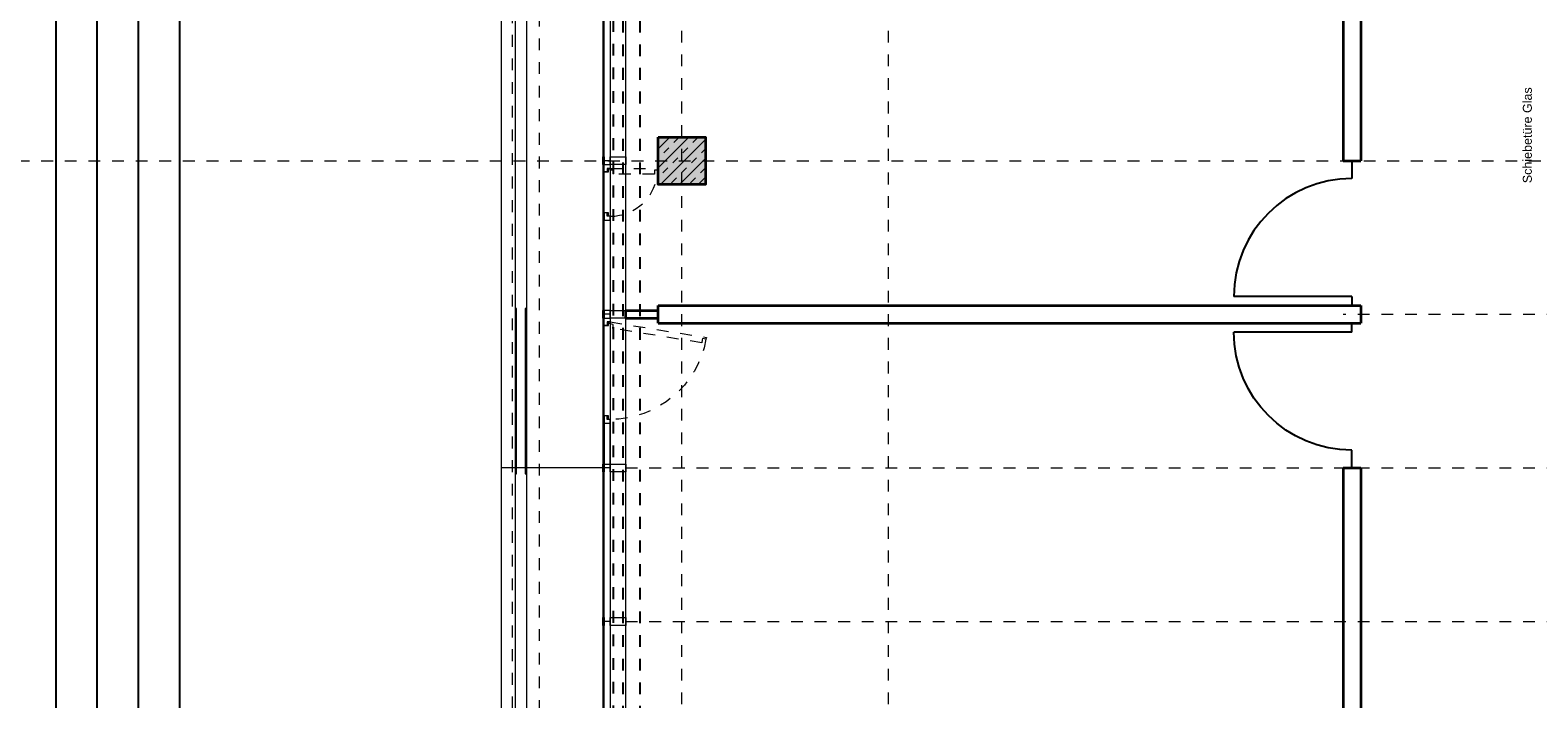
# Model space of a CAD drawing. Header units: metres. Extents: x -13 to 93, y -119 to 25.
# Tile 172 of 175: x -6 to 7, y -41 to -35. Entities that reach past the tile are written whole.
import ezdxf

# ---------------------------------------------------------------- set-up
doc = ezdxf.new("R2010")
doc.units = ezdxf.units.M
doc.header["$LTSCALE"] = 0.00508
doc.header["$PDMODE"] = 1
doc.header["$PDSIZE"] = -2
for name, pattern in [('STYLE_05', [0.19684, 0.069505, -0.127335]), ('STYLE_06', [1.0537, 0.590515, -0.19684, 0.069505, -0.19684]), ('STYLE_11', [0.393677, 0.196838, -0.196838]), ('STYLE_14', [0.250778, 0.07164, -0.179138])]:
    doc.linetypes.add(name, pattern=pattern)
doc.layers.get('0').update_dxf_attribs({"lineweight": 18})
for name, color, linetype, lineweight in [('3-3-0 AW Fassade', 7, 'Continuous', 18), ('3-3-4 AFenster', 7, 'Continuous', 25), ('3-3-8 Sonnenschutz', 7, 'Continuous', 18), ('3-4-0-2 IW GK', 7, 'Continuous', 35), ('3-4-0-5 Trennwand', 7, 'Continuous', 35), ('3-4-3-1 IStützenBeton', 7, 'Continuous', 35), ('3-4-4 ITüren', 7, 'Continuous', 25), ('3-5-1-2 DeckenSprung VED', 7, 'STYLE_11', 25), ('3-5-9 DeckenSonstig VED', 7, 'STYLE_11', 25), ('Ans-Kante', 7, 'Continuous', 18), ('Bemaßung', 7, 'Continuous', 18), ('Plan-Achse', 1, 'STYLE_06', 18), ('Plan-Achsen-Fassade', 1, 'STYLE_06', 18), ('Plan-Text-Hinweis', 7, 'Continuous', 13)]:
    doc.layers.add(name, color=color, linetype=linetype, lineweight=lineweight)
doc.layers.get('0').freeze()
doc.styles.add('Arial', font='ARIAL.TTF')
doc.dimstyles.new('MTZ_200', dxfattribs={"dimtxt": 0.075762, "dimasz": 0.000706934, "dimexe": 0.001, "dimexo": 0.003, "dimgap": 0.0001, "dimtad": 1, "dimdec": 4, "dimzin": 11, "dimtxsty": 'Arial', "dimblk": 'VW_SLASH', "dimcen": 0, "dimdle": 0.001, "dimazin": 0, "dimtfac": 1, "dimtdec": 4, "dimtix": 1, "dimtmove": 0, "dimatfit": 0, "dimldrblk": 'VW_FILLEDARROW', "dimfxl": 0, "dimfrac": 2, "dimtolj": 1, "dimtzin": 11, "dimarcsym": 0})

# ---------------------------------------------------------------- blocks, each defined once
blk = doc.blocks.new('TÜR_1.00 in 1.30 Feld')
at = {"layer": '3-4-4 ITüren', "linetype": 'Continuous', "lineweight": 5}
for p in [(0, 0), (1.225, 0)]:
    blk.add_point(p, dxfattribs=at)
blk.add_wipeout([(0.075, 1), (0.124, 0.999), (0.173, 0.995), (0.222, 0.989), (0.27, 0.981), (0.318, 0.97), (0.365, 0.957), (0.412, 0.942), (0.458, 0.924), (0.503, 0.904), (0.546, 0.882), (0.589, 0.858), (0.631, 0.831), (0.671, 0.803), (0.709, 0.773), (0.747, 0.741), (0.782, 0.707), (0.816, 0.672), (0.848, 0.634), (0.878, 0.596), (0.906, 0.556), (0.933, 0.514), (0.957, 0.471), (0.979, 0.428), (0.999, 0.383), (1.017, 0.337), (1.032, 0.29), (1.045, 0.243), (1.056, 0.195), (1.064, 0.147), (1.07, 0.098), (1.074, 0.049), (1.075, 0), (0.075, 0)]).dxf.layer = '3-4-4 ITüren'
at = {"layer": '3-4-4 ITüren'}
for p, q in [((0.075, 0), (0.075, 1)), ((0.075, 0), (0, 0)), ((1.225, 0), (1.075, 0))]:
    blk.add_line(p, q, dxfattribs=at)
blk.add_arc((0.075, 0), 1, 0, 90, dxfattribs=at)
blk = doc.blocks.new('S_Profil_Fassade_Büro')
at = {"layer": '3-3-0 AW Fassade', "color": 7}
blk.add_line((-0.132, 0), (-0.195, 0), dxfattribs=at)
for points in [[(-0.195, 0.0325), (-0.182, 0.0325), (-0.182, -0.0325), (-0.195, -0.0325)], [(-0.132, 0.0325), (0, 0.0325), (0, -0.0325), (-0.132, -0.0325)]]:
    blk.add_lwpolyline(points, close=True, dxfattribs=at)
blk = doc.blocks.new('S_Fenster_GR_Feld')
at = {"layer": '3-3-0 AW Fassade', "color": 7}
blk.add_lwpolyline([(-0.05, 1.268), (0, 1.268), (0, 0.922), (-0.05, 0.922)], close=True, dxfattribs=at)
at = {"color": 7}
blk.add_wipeout([(-0.05, 0.095), (-0.025, 0.095), (-0.015, 0.095), (-0.015, 0.065), (0, 0.065), (0, 0.89), (-0.015, 0.89), (-0.015, 0.86), (-0.025, 0.86), (-0.05, 0.86)], dxfattribs=at).dxf.layer = '3-3-0 AW Fassade'
at = {"layer": '3-3-0 AW Fassade', "color": 7}
blk.add_lwpolyline([(-0.05, 0.095), (-0.025, 0.095), (-0.015, 0.095), (-0.015, 0.065), (0, 0.065), (0, 0.89), (-0.015, 0.89), (-0.015, 0.86), (-0.025, 0.86), (-0.05, 0.86)], close=True, dxfattribs=at)
at = {"color": 7}
for points in [[(-0.025, 0.86), (-0.05, 0.86), (-0.05, 0.922), (0, 0.922), (0, 0.89), (-0.025, 0.89)], [(-0.025, 0.095), (-0.05, 0.095), (-0.05, 0.033), (0, 0.033), (0, 0.065), (-0.025, 0.065)]]:
    blk.add_wipeout(points, dxfattribs=at).dxf.layer = '3-3-0 AW Fassade'
at = {"layer": '3-3-0 AW Fassade', "color": 7}
for points in [[(-0.025, 0.86), (-0.05, 0.86), (-0.05, 0.922), (0, 0.922), (0, 0.89), (-0.025, 0.89)], [(-0.025, 0.095), (-0.05, 0.095), (-0.05, 0.033), (0, 0.033), (0, 0.065), (-0.025, 0.065)]]:
    blk.add_lwpolyline(points, close=True, dxfattribs=at)
at = {"layer": '3-3-0 AW Fassade', "color": 7, "linetype": 'STYLE_05'}
blk.add_lwpolyline([(0.022, 0.119), (0.026, 0.094), (0.027, 0.085), (-0.002, 0.08), (0, 0.065), (0.815, 0.196), (0.812, 0.211), (0.783, 0.206), (0.781, 0.216), (0.777, 0.241)], close=True, dxfattribs=at)
at = {"layer": '3-3-0 AW Fassade', "color": 7, "linetype": 'STYLE_05', "lineweight": 18}
blk.add_arc((0, 0.065), 0.825, 10.1831, 90, dxfattribs=at)
blk = doc.blocks.new('*U469')
at = {"layer": 'Ans-Kante', "color": 7, "linetype": 'Continuous'}
blk.add_line((10.884, -21.654), (10.884, -47.484), dxfattribs=at)
blk = doc.blocks.new('*U506')
at = {"layer": 'Ans-Kante', "color": 8, "linetype": 'Continuous'}
for p, q in [((11.005, -47.404), (11.005, -21.734)), ((11.098, -21.734), (11.098, -47.404))]:
    blk.add_line(p, q, dxfattribs=at)
blk = doc.blocks.new('Stütze Fassade')
at = {"layer": '3-4-3-1 IStützenBeton', "linetype": 'Continuous', "lineweight": 0}
blk.add_hatch(color=255, dxfattribs=at).paths.add_polyline_path([(-0.2, 0.2), (0.2, 0.2), (0.2, -0.2), (-0.2, -0.2)])
at = {"layer": '3-4-3-1 IStützenBeton', "linetype": 'Continuous', "lineweight": 13}
h = blk.add_hatch(dxfattribs=at)
h.set_pattern_fill('STAHLBETON_1_50', style=0, pattern_type=2)
h.set_pattern_definition([(45, (0, 0), (0.16, 0), []), (45, (0.08, 0), (0.16, 0), [0.06, -0.06])])
h.paths.add_polyline_path([(-0.2, 0.2), (0.2, 0.2), (0.2, -0.2), (-0.2, -0.2)])
at = {"layer": '3-4-3-1 IStützenBeton'}
blk.add_lwpolyline([(-0.2, 0.2), (0.2, 0.2), (0.2, -0.2), (-0.2, -0.2)], close=True, dxfattribs=at)
blk = doc.blocks.new('VW_SLASH')
at = {"color": 0, "linetype": 'ByBlock', "lineweight": -2}
blk.add_line((0, 0), (-1, 0), dxfattribs=at)
at = {"color": 0, "linetype": 'ByBlock', "lineweight": 20}
blk.add_line((0, 0), (0, 0), dxfattribs=at)
blk = doc.blocks.new('*D818')
at = {"layer": 'Bemaßung', "color": 0, "lineweight": -2}
for p, q in [((-2.003, 0.325), (-5.301, 0.325)), ((-5.3, 0.324), (-5.3, -112.074)), ((-1.693, -112.075), (-5.301, -112.075))]:
    blk.add_line(p, q, dxfattribs=at)
at = {"layer": 'Defpoints', "color": 0, "lineweight": 0}
for p in [(-2, 0.325), (-5.3, -112.075), (-1.69, -112.075)]:
    blk.add_point(p, dxfattribs=at)
at = {"layer": 'Bemaßung', "color": 0, "lineweight": -2, "xscale": 0.00070693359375, "yscale": 0.00070693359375, "zscale": 0.00070693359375}
for p, rotation in [((-5.3, 0.325), 90), ((-5.3, -112.075), 270)]:
    blk.add_blockref('VW_SLASH', p, dxfattribs=dict(at, rotation=rotation))
at = {"layer": 'Bemaßung', "color": 0, "insert": (-5.311, -55.875), "char_height": 0.00227, "attachment_point": 5, "rotation": 90, "style": 'Arial'}
blk.add_mtext('\\A1;5620m', dxfattribs=at)
blk = doc.blocks.new('VW_FILLEDARROW')
at = {"color": 0, "lineweight": -2}
blk.add_solid([(0, 0), (0, 0), (0, 0)], dxfattribs=at)
blk = doc.blocks.new('*D836')
at = {"layer": 'Bemaßung', "color": 0, "lineweight": -2}
for p, q in [((0.457, -28.915), (-4.251, -28.915)), ((-4.25, -54.084), (-4.25, -28.916)), ((0.457, -54.085), (-4.251, -54.085))]:
    blk.add_line(p, q, dxfattribs=at)
at = {"layer": 'Defpoints', "color": 0, "lineweight": 0}
for p in [(-4.25, -28.915), (0.46, -28.915), (0.46, -54.085)]:
    blk.add_point(p, dxfattribs=at)
at = {"layer": 'Bemaßung', "color": 0, "lineweight": -2, "xscale": 0.00070693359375, "yscale": 0.00070693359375, "zscale": 0.00070693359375}
for p, rotation in [((-4.25, -28.915), 90), ((-4.25, -54.085), 270)]:
    blk.add_blockref('VW_SLASH', p, dxfattribs=dict(at, rotation=rotation))
at = {"layer": 'Bemaßung', "color": 0, "insert": (-4.256, -41.5), "char_height": 0.00227, "attachment_point": 5, "rotation": 90, "style": 'Arial'}
blk.add_mtext('\\A1;1258,5m', dxfattribs=at)
blk = doc.blocks.new('*D847')
at = {"layer": 'Bemaßung', "color": 0, "lineweight": -2}
for p, q in [((-0.358, -28.915), (-4.601, -28.915)), ((-4.6, -54.084), (-4.6, -28.916)), ((-0.358, -54.085), (-4.601, -54.085))]:
    blk.add_line(p, q, dxfattribs=at)
at = {"layer": 'Defpoints', "color": 0, "lineweight": 0}
for p in [(-4.6, -28.915), (-0.355, -28.915), (-0.355, -54.085)]:
    blk.add_point(p, dxfattribs=at)
at = {"layer": 'Bemaßung', "color": 0, "lineweight": -2, "xscale": 0.00070693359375, "yscale": 0.00070693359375, "zscale": 0.00070693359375}
for p, rotation in [((-4.6, -28.915), 90), ((-4.6, -54.085), 270)]:
    blk.add_blockref('VW_SLASH', p, dxfattribs=dict(at, rotation=rotation))
at = {"layer": 'Bemaßung', "color": 0, "insert": (-4.606, -41.5), "char_height": 0.00227, "attachment_point": 5, "rotation": 90, "style": 'Arial'}
blk.add_mtext('\\A1;1258,5m', dxfattribs=at)
blk = doc.blocks.new('*D908')
at = {"layer": 'Bemaßung', "color": 0, "lineweight": -2}
for p, q in [((0.457, -28.915), (-4.251, -28.915)), ((-4.25, -54.084), (-4.25, -28.916)), ((0.457, -54.085), (-4.251, -54.085))]:
    blk.add_line(p, q, dxfattribs=at)
at = {"layer": 'Defpoints', "color": 0, "lineweight": 0}
for p in [(-4.25, -28.915), (0.46, -28.915), (0.46, -54.085)]:
    blk.add_point(p, dxfattribs=at)
at = {"layer": 'Bemaßung', "color": 0, "lineweight": -2, "xscale": 0.00070693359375, "yscale": 0.00070693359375, "zscale": 0.00070693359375}
for p, rotation in [((-4.25, -28.915), 90), ((-4.25, -54.085), 270)]:
    blk.add_blockref('VW_SLASH', p, dxfattribs=dict(at, rotation=rotation))
at = {"layer": 'Bemaßung', "color": 0, "insert": (-4.256, -41.5), "char_height": 0.00227, "attachment_point": 5, "rotation": 90, "style": 'Arial'}
blk.add_mtext('\\A1;1258,5m', dxfattribs=at)
blk = doc.blocks.new('*D912')
at = {"layer": 'Bemaßung', "color": 0, "lineweight": -2}
for p, q in [((-0.358, -28.915), (-4.601, -28.915)), ((-4.6, -54.084), (-4.6, -28.916)), ((-0.358, -54.085), (-4.601, -54.085))]:
    blk.add_line(p, q, dxfattribs=at)
at = {"layer": 'Defpoints', "color": 0, "lineweight": 0}
for p in [(-4.6, -28.915), (-0.355, -28.915), (-0.355, -54.085)]:
    blk.add_point(p, dxfattribs=at)
at = {"layer": 'Bemaßung', "color": 0, "lineweight": -2, "xscale": 0.00070693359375, "yscale": 0.00070693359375, "zscale": 0.00070693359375}
for p, rotation in [((-4.6, -28.915), 90), ((-4.6, -54.085), 270)]:
    blk.add_blockref('VW_SLASH', p, dxfattribs=dict(at, rotation=rotation))
at = {"layer": 'Bemaßung', "color": 0, "insert": (-4.606, -41.5), "char_height": 0.00227, "attachment_point": 5, "rotation": 90, "style": 'Arial'}
blk.add_mtext('\\A1;1258,5m', dxfattribs=at)
blk = doc.blocks.new('*D962')
at = {"layer": 'Bemaßung', "color": 0, "lineweight": -2}
for p, q in [((0.457, -28.915), (-4.251, -28.915)), ((-4.25, -54.084), (-4.25, -28.916)), ((0.457, -54.085), (-4.251, -54.085))]:
    blk.add_line(p, q, dxfattribs=at)
at = {"layer": 'Defpoints', "color": 0, "lineweight": 0}
for p in [(-4.25, -28.915), (0.46, -28.915), (0.46, -54.085)]:
    blk.add_point(p, dxfattribs=at)
at = {"layer": 'Bemaßung', "color": 0, "lineweight": -2, "xscale": 0.00070693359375, "yscale": 0.00070693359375, "zscale": 0.00070693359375}
for p, rotation in [((-4.25, -28.915), 90), ((-4.25, -54.085), 270)]:
    blk.add_blockref('VW_SLASH', p, dxfattribs=dict(at, rotation=rotation))
at = {"layer": 'Bemaßung', "color": 0, "insert": (-4.256, -41.5), "char_height": 0.00227, "attachment_point": 5, "rotation": 90, "style": 'Arial'}
blk.add_mtext('\\A1;1258,5m', dxfattribs=at)
blk = doc.blocks.new('*D966')
at = {"layer": 'Bemaßung', "color": 0, "lineweight": -2}
for p, q in [((-0.358, -28.915), (-4.601, -28.915)), ((-4.6, -54.084), (-4.6, -28.916)), ((-0.358, -54.085), (-4.601, -54.085))]:
    blk.add_line(p, q, dxfattribs=at)
at = {"layer": 'Defpoints', "color": 0, "lineweight": 0}
for p in [(-4.6, -28.915), (-0.355, -28.915), (-0.355, -54.085)]:
    blk.add_point(p, dxfattribs=at)
at = {"layer": 'Bemaßung', "color": 0, "lineweight": -2, "xscale": 0.00070693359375, "yscale": 0.00070693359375, "zscale": 0.00070693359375}
for p, rotation in [((-4.6, -28.915), 90), ((-4.6, -54.085), 270)]:
    blk.add_blockref('VW_SLASH', p, dxfattribs=dict(at, rotation=rotation))
at = {"layer": 'Bemaßung', "color": 0, "insert": (-4.606, -41.5), "char_height": 0.00227, "attachment_point": 5, "rotation": 90, "style": 'Arial'}
blk.add_mtext('\\A1;1258,5m', dxfattribs=at)
blk = doc.blocks.new('*D1013')
at = {"layer": 'Bemaßung', "color": 0, "lineweight": -2}
for p, q in [((0.457, -28.915), (-4.251, -28.915)), ((-4.25, -54.084), (-4.25, -28.916)), ((0.457, -54.085), (-4.251, -54.085))]:
    blk.add_line(p, q, dxfattribs=at)
at = {"layer": 'Defpoints', "color": 0, "lineweight": 0}
for p in [(-4.25, -28.915), (0.46, -28.915), (0.46, -54.085)]:
    blk.add_point(p, dxfattribs=at)
at = {"layer": 'Bemaßung', "color": 0, "lineweight": -2, "xscale": 0.00070693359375, "yscale": 0.00070693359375, "zscale": 0.00070693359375}
for p, rotation in [((-4.25, -28.915), 90), ((-4.25, -54.085), 270)]:
    blk.add_blockref('VW_SLASH', p, dxfattribs=dict(at, rotation=rotation))
at = {"layer": 'Bemaßung', "color": 0, "insert": (-4.256, -41.5), "char_height": 0.00227, "attachment_point": 5, "rotation": 90, "style": 'Arial'}
blk.add_mtext('\\A1;1258,5m', dxfattribs=at)
blk = doc.blocks.new('*D1017')
at = {"layer": 'Bemaßung', "color": 0, "lineweight": -2}
for p, q in [((-0.358, -28.915), (-4.601, -28.915)), ((-4.6, -54.084), (-4.6, -28.916)), ((-0.358, -54.085), (-4.601, -54.085))]:
    blk.add_line(p, q, dxfattribs=at)
at = {"layer": 'Defpoints', "color": 0, "lineweight": 0}
for p in [(-4.6, -28.915), (-0.355, -28.915), (-0.355, -54.085)]:
    blk.add_point(p, dxfattribs=at)
at = {"layer": 'Bemaßung', "color": 0, "lineweight": -2, "xscale": 0.00070693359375, "yscale": 0.00070693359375, "zscale": 0.00070693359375}
for p, rotation in [((-4.6, -28.915), 90), ((-4.6, -54.085), 270)]:
    blk.add_blockref('VW_SLASH', p, dxfattribs=dict(at, rotation=rotation))
at = {"layer": 'Bemaßung', "color": 0, "insert": (-4.606, -41.5), "char_height": 0.00227, "attachment_point": 5, "rotation": 90, "style": 'Arial'}
blk.add_mtext('\\A1;1258,5m', dxfattribs=at)
blk = doc.blocks.new('*D1064')
at = {"layer": 'Bemaßung', "color": 0, "lineweight": -2}
for p, q in [((0.457, -28.915), (-4.251, -28.915)), ((-4.25, -54.084), (-4.25, -28.916)), ((0.457, -54.085), (-4.251, -54.085))]:
    blk.add_line(p, q, dxfattribs=at)
at = {"layer": 'Defpoints', "color": 0, "lineweight": 0}
for p in [(-4.25, -28.915), (0.46, -28.915), (0.46, -54.085)]:
    blk.add_point(p, dxfattribs=at)
at = {"layer": 'Bemaßung', "color": 0, "lineweight": -2, "xscale": 0.00070693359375, "yscale": 0.00070693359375, "zscale": 0.00070693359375}
for p, rotation in [((-4.25, -28.915), 90), ((-4.25, -54.085), 270)]:
    blk.add_blockref('VW_SLASH', p, dxfattribs=dict(at, rotation=rotation))
at = {"layer": 'Bemaßung', "color": 0, "insert": (-4.256, -41.5), "char_height": 0.00227, "attachment_point": 5, "rotation": 90, "style": 'Arial'}
blk.add_mtext('\\A1;1258,5m', dxfattribs=at)
blk = doc.blocks.new('*D1069')
at = {"layer": 'Bemaßung', "color": 0, "lineweight": -2}
for p, q in [((-0.358, -28.915), (-4.601, -28.915)), ((-4.6, -54.084), (-4.6, -28.916)), ((-0.358, -54.085), (-4.601, -54.085))]:
    blk.add_line(p, q, dxfattribs=at)
at = {"layer": 'Defpoints', "color": 0, "lineweight": 0}
for p in [(-4.6, -28.915), (-0.355, -28.915), (-0.355, -54.085)]:
    blk.add_point(p, dxfattribs=at)
at = {"layer": 'Bemaßung', "color": 0, "lineweight": -2, "xscale": 0.00070693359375, "yscale": 0.00070693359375, "zscale": 0.00070693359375}
for p, rotation in [((-4.6, -28.915), 90), ((-4.6, -54.085), 270)]:
    blk.add_blockref('VW_SLASH', p, dxfattribs=dict(at, rotation=rotation))
at = {"layer": 'Bemaßung', "color": 0, "insert": (-4.606, -41.5), "char_height": 0.00227, "attachment_point": 5, "rotation": 90, "style": 'Arial'}
blk.add_mtext('\\A1;1258,5m', dxfattribs=at)
blk = doc.blocks.new('*D1116')
at = {"layer": 'Bemaßung', "color": 0, "lineweight": -2}
for p, q in [((0.457, -28.915), (-4.251, -28.915)), ((-4.25, -54.084), (-4.25, -28.916)), ((0.457, -54.085), (-4.251, -54.085))]:
    blk.add_line(p, q, dxfattribs=at)
at = {"layer": 'Defpoints', "color": 0, "lineweight": 0}
for p in [(-4.25, -28.915), (0.46, -28.915), (0.46, -54.085)]:
    blk.add_point(p, dxfattribs=at)
at = {"layer": 'Bemaßung', "color": 0, "lineweight": -2, "xscale": 0.00070693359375, "yscale": 0.00070693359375, "zscale": 0.00070693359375}
for p, rotation in [((-4.25, -28.915), 90), ((-4.25, -54.085), 270)]:
    blk.add_blockref('VW_SLASH', p, dxfattribs=dict(at, rotation=rotation))
at = {"layer": 'Bemaßung', "color": 0, "insert": (-4.256, -41.5), "char_height": 0.00227, "attachment_point": 5, "rotation": 90, "style": 'Arial'}
blk.add_mtext('\\A1;1258,5m', dxfattribs=at)
blk = doc.blocks.new('*D1121')
at = {"layer": 'Bemaßung', "color": 0, "lineweight": -2}
for p, q in [((-0.358, -28.915), (-4.601, -28.915)), ((-4.6, -54.084), (-4.6, -28.916)), ((-0.358, -54.085), (-4.601, -54.085))]:
    blk.add_line(p, q, dxfattribs=at)
at = {"layer": 'Defpoints', "color": 0, "lineweight": 0}
for p in [(-4.6, -28.915), (-0.355, -28.915), (-0.355, -54.085)]:
    blk.add_point(p, dxfattribs=at)
at = {"layer": 'Bemaßung', "color": 0, "lineweight": -2, "xscale": 0.00070693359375, "yscale": 0.00070693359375, "zscale": 0.00070693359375}
for p, rotation in [((-4.6, -28.915), 90), ((-4.6, -54.085), 270)]:
    blk.add_blockref('VW_SLASH', p, dxfattribs=dict(at, rotation=rotation))
at = {"layer": 'Bemaßung', "color": 0, "insert": (-4.606, -41.5), "char_height": 0.00227, "attachment_point": 5, "rotation": 90, "style": 'Arial'}
blk.add_mtext('\\A1;1258,5m', dxfattribs=at)
blk = doc.blocks.new('*D1224')
at = {"layer": 'Bemaßung', "color": 0, "lineweight": -2}
for p, q in [((-1.093, -28.585), (-4.951, -28.585)), ((-4.95, -54.414), (-4.95, -28.586)), ((-1.093, -54.415), (-4.951, -54.415))]:
    blk.add_line(p, q, dxfattribs=at)
at = {"layer": 'Defpoints', "color": 0, "lineweight": 0}
for p in [(-4.95, -28.585), (-1.09, -28.585), (-1.09, -54.415)]:
    blk.add_point(p, dxfattribs=at)
at = {"layer": 'Bemaßung', "color": 0, "lineweight": -2, "xscale": 0.00070693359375, "yscale": 0.00070693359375, "zscale": 0.00070693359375}
for p, rotation in [((-4.95, -28.585), 90), ((-4.95, -54.415), 270)]:
    blk.add_blockref('VW_SLASH', p, dxfattribs=dict(at, rotation=rotation))
at = {"layer": 'Bemaßung', "color": 0, "insert": (-4.956, -41.5), "char_height": 0.00227, "attachment_point": 5, "rotation": 90, "style": 'Arial'}
blk.add_mtext('\\A1;1291,5m', dxfattribs=at)
blk = doc.blocks.new('*D1230')
at = {"layer": 'Bemaßung', "color": 0, "lineweight": -2}
for p, q in [((-1.093, -28.585), (-4.951, -28.585)), ((-4.95, -54.414), (-4.95, -28.586)), ((-1.093, -54.415), (-4.951, -54.415))]:
    blk.add_line(p, q, dxfattribs=at)
at = {"layer": 'Defpoints', "color": 0, "lineweight": 0}
for p in [(-4.95, -28.585), (-1.09, -28.585), (-1.09, -54.415)]:
    blk.add_point(p, dxfattribs=at)
at = {"layer": 'Bemaßung', "color": 0, "lineweight": -2, "xscale": 0.00070693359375, "yscale": 0.00070693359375, "zscale": 0.00070693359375}
for p, rotation in [((-4.95, -28.585), 90), ((-4.95, -54.415), 270)]:
    blk.add_blockref('VW_SLASH', p, dxfattribs=dict(at, rotation=rotation))
at = {"layer": 'Bemaßung', "color": 0, "insert": (-4.956, -41.5), "char_height": 0.00227, "attachment_point": 5, "rotation": 90, "style": 'Arial'}
blk.add_mtext('\\A1;1291,5m', dxfattribs=at)
blk = doc.blocks.new('S_Fenster_GR_Feld_klein')
at = {"layer": '3-3-0 AW Fassade', "color": 7}
blk.add_lwpolyline([(-0.05, 1.2675), (0, 1.2675), (0, 0.9225), (-0.05, 0.9225)], close=True, dxfattribs=at)
at = {"color": 7}
blk.add_wipeout([(-0.025, 0.86), (-0.05, 0.86), (-0.05, 0.7975), (0, 0.7975), (0, 0.83), (-0.025, 0.83)], dxfattribs=at).dxf.layer = '3-3-0 AW Fassade'
at = {"layer": '3-3-0 AW Fassade', "color": 7}
blk.add_lwpolyline([(-0.025, 0.86), (-0.05, 0.86), (-0.05, 0.7975), (0, 0.7975), (0, 0.83), (-0.025, 0.83)], close=True, dxfattribs=at)
at = {"layer": '3-3-0 AW Fassade', "color": 7, "linetype": 'STYLE_05', "lineweight": 18}
blk.add_arc((0, 1.235), 0.405, 270, 357.8789, dxfattribs=at)
at = {"color": 7}
blk.add_wipeout([(-0.05, 1.205), (-0.015, 1.205), (-0.015, 1.235), (0, 1.235), (0, 0.83), (-0.015, 0.83), (-0.015, 0.86), (-0.05, 0.86)], dxfattribs=at).dxf.layer = '3-3-0 AW Fassade'
at = {"layer": '3-3-0 AW Fassade', "color": 7}
blk.add_lwpolyline([(-0.05, 1.205), (-0.015, 1.205), (-0.015, 1.235), (0, 1.235), (0, 0.83), (-0.015, 0.83), (-0.015, 0.86), (-0.05, 0.86)], close=True, dxfattribs=at)
at = {"color": 7}
blk.add_wipeout([(-0.025, 1.205), (-0.05, 1.205), (-0.05, 1.2675), (0, 1.2675), (0, 1.235), (-0.025, 1.235)], dxfattribs=at).dxf.layer = '3-3-0 AW Fassade'
at = {"color": 7, "lineweight": 18}
blk.add_wipeout([(-0.05, 0.7975), (0, 0.7975), (0, 0.0325), (-0.05, 0.0325)], dxfattribs=at).dxf.layer = '3-3-0 AW Fassade'
at = {"layer": '3-3-0 AW Fassade', "color": 7}
blk.add_lwpolyline([(-0.025, 1.205), (-0.05, 1.205), (-0.05, 1.2675), (0, 1.2675), (0, 1.235), (-0.025, 1.235)], close=True, dxfattribs=at)
at = {"layer": '3-3-0 AW Fassade', "color": 7, "linetype": 'STYLE_05'}
blk.add_lwpolyline([(0.03, 1.185), (0.03, 1.22), (0, 1.22), (0, 1.235), (0.405, 1.235), (0.405, 1.22), (0.375, 1.22), (0.375, 1.185)], close=True, dxfattribs=at)
at = {"layer": '3-3-0 AW Fassade', "color": 7, "lineweight": 18}
blk.add_lwpolyline([(-0.05, 0.7975), (0, 0.7975), (0, 0.0325), (-0.05, 0.0325)], close=True, dxfattribs=at)

msp = doc.modelspace()

# ---------------------------------------------------------------- hatches: boundary and pattern name
at = {"layer": '3-3-8 Sonnenschutz', "linetype": 'Continuous', "lineweight": 0}
for color, points in [(21, [(-1.409, -37.55), (-1.409, -38.95), (-1.399, -38.95), (-1.399, -37.55)]), (41, [(-1.326, -37.55), (-1.326, -38.95), (-1.316, -38.95), (-1.316, -37.55)])]:
    msp.add_hatch(color=color, dxfattribs=at).paths.add_polyline_path(points)

# ---------------------------------------------------------------- linework, layer by layer
at = {"layer": '3-3-0 AW Fassade'}
msp.add_lwpolyline([(-0.657, -28.915), (-0.607, -28.915), (-0.607, -54.085), (-0.657, -54.085)], close=True, dxfattribs=at)
at = {"layer": '3-3-8 Sonnenschutz', "color": 7, "linetype": 'Continuous', "lineweight": 18}
for points in [[(-1.409, -37.55), (-1.409, -38.95), (-1.399, -38.95), (-1.399, -37.55)], [(-1.326, -37.55), (-1.326, -38.95), (-1.316, -38.95), (-1.316, -37.55)]]:
    msp.add_lwpolyline(points, close=True, dxfattribs=at)
at = {"layer": '3-4-0-5 Trennwand'}
for p, q in [((5.6, -28.93), (5.6, -36.3)), ((5.75, -28.93), (5.75, -36.3)), ((5.6, -36.3), (5.75, -36.3)), ((5.6, -37.525), (5.75, -37.525)), ((5.75, -37.525), (5.75, -37.675)), ((5.6, -37.675), (5.75, -37.675)), ((5.6, -38.9), (5.6, -46.7)), ((5.6, -38.9), (5.75, -38.9)), ((5.75, -38.9), (5.75, -46.7))]:
    msp.add_line(p, q, dxfattribs=at)
at = {"layer": 'Ans-Kante', "color": 8, "linetype": 'Continuous'}
msp.add_line((-0.67, -29.01), (-0.67, -54.05), dxfattribs=at)
at = {"layer": 'Ans-Kante', "color": 8}
for p, q in [((-1.409, -38.9), (-1.53, -38.9)), ((-1.326, -38.9), (-1.399, -38.9))]:
    msp.add_line(p, q, dxfattribs=at)
at = {"layer": 'Ans-Kante', "linetype": 'STYLE_14'}
msp.add_lwpolyline([(-1.434, -28.665), (-1.209, -28.665), (-1.209, -54.335), (-1.434, -54.335)], close=True, dxfattribs=at)
at = {"layer": 'Plan-Achsen-Fassade', "color": 9}
for p, q in [((-0.475, -37.6), (13.475, -37.6)), ((-0.475, -38.9), (13.475, -38.9)), ((-0.475, -40.2), (13.475, -40.2))]:
    msp.add_line(p, q, dxfattribs=at)

# ---------------------------------------------------------------- block references
at = {"layer": '3-3-0 AW Fassade', "color": 7}
for p in [(-0.475, -36.3), (-0.475, -38.9), (-0.475, -40.2)]:
    msp.add_blockref('S_Profil_Fassade_Büro', p, dxfattribs=at)
at = {"layer": '3-4-3-1 IStützenBeton', "color": 7}
msp.add_blockref('Stütze Fassade', (0, -36.3), dxfattribs=at)
at = {"layer": 'Ans-Kante', "color": 8}
msp.add_blockref('*U506', (-12.41363701, -6.93135892), dxfattribs=at)

# ---------------------------------------------------------------- texts
at = {"layer": 'Plan-Text-Hinweis', "insert": (7.12308625, -36.49045834), "char_height": 0.0757622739, "attachment_point": 1, "rotation": 90, "line_spacing_factor": 0.967741, "style": 'Arial'}
msp.add_mtext('{\\C7;\\lSchiebetüre Glas}', dxfattribs=at)

# ---------------------------------------------------------------- dimensions: what is measured, and where the dimension line sits
at = {"layer": 'Bemaßung'}
for base, p1, p2, override, picture, middle in [((-5.3, -112.075), (-2, 0.325), (-1.69, -112.075), {"dimtxt": 0.002273, "dimgap": 0.01, "dimdec": 3, "dimlfac": 50, "dimpost": '<>m', "dimtxsty": 'Arial', "dimtmove": 2}, '*D818', (-5.31116047, -55.875)), ((-4.95, -28.585), (-1.09, -54.415), (-1.09, -28.585), {"dimtxt": 0.002273, "dimgap": 0.005, "dimdec": 8, "dimlfac": 50, "dimpost": '<>m', "dimtxsty": 'Arial', "dimtmove": 2}, '*D1224', (-4.9563658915, -41.5)), ((-4.95, -28.585), (-1.09, -54.415), (-1.09, -28.585), {"dimtxt": 0.002273, "dimgap": 0.005, "dimdec": 8, "dimlfac": 50, "dimpost": '<>m', "dimtxsty": 'Arial', "dimtmove": 2}, '*D1230', (-4.9563658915, -41.5))]:
    dim = msp.add_linear_dim(base=base, p1=p1, p2=p2, angle=90, dimstyle='MTZ_200', override=override, dxfattribs=at)
    dim.commit()
    dim.dimension.update_dxf_attribs({"geometry": picture, "text_midpoint": middle})

# ---------------------------------------------------------------- next in the draw order: block references
at = {"layer": '3-4-4 ITüren', "color": 7, "rotation": 90}
msp.add_blockref('TÜR_1.00 in 1.30 Feld', (5.675, -37.525), dxfattribs=at)
at = {"layer": '3-4-4 ITüren', "color": 7, "xscale": -1, "rotation": 90}
msp.add_blockref('TÜR_1.00 in 1.30 Feld', (5.675, -37.675), dxfattribs=at)

# ---------------------------------------------------------------- next in the draw order: wipeouts: each hides what was drawn before it
at = {"lineweight": 5}
msp.add_wipeout([(-0.2, -37.675), (-0.2, -37.525), (5.6, -37.525), (5.6, -37.675)], dxfattribs=at).dxf.layer = '3-4-0-2 IW GK'

# ---------------------------------------------------------------- next in the draw order: linework, layer by layer
at = {"layer": '3-4-0-2 IW GK'}
for p, q in [((-0.2, -37.525), (5.6, -37.525)), ((-0.2, -37.675), (-0.2, -37.525)), ((-0.2, -37.675), (5.6, -37.675))]:
    msp.add_line(p, q, dxfattribs=at)
at = {"layer": 'Plan-Achse'}
msp.add_line((1.75, -118.5), (1.75, 6.75), dxfattribs=at)

# ---------------------------------------------------------------- next in the draw order: wipeouts: each hides what was drawn before it
at = {"lineweight": 5}
msp.add_wipeout([(-0.475, -37.6325), (-0.475, -37.5675), (-0.2, -37.5675), (-0.2, -37.6325)], dxfattribs=at).dxf.layer = '3-4-0-2 IW GK'

# ---------------------------------------------------------------- next in the draw order: linework, layer by layer
at = {"layer": '3-4-0-2 IW GK'}
for p, q in [((-0.475, -37.5675), (-0.2, -37.5675)), ((-0.475, -37.6325), (-0.475, -37.5675)), ((-0.475, -37.6325), (-0.2, -37.6325)), ((-0.2, -37.6325), (-0.2, -37.5675))]:
    msp.add_line(p, q, dxfattribs=at)
at = {"layer": 'Ans-Kante', "color": 8, "linetype": 'Continuous'}
msp.add_line((-0.475, -54.05), (-0.475, -29.01), dxfattribs=at)

# ---------------------------------------------------------------- next in the draw order: block references
at = {"layer": '3-3-0 AW Fassade', "color": 7}
msp.add_blockref('S_Profil_Fassade_Büro', (-0.475, -37.6), dxfattribs=at)

# ---------------------------------------------------------------- next in the draw order: block references
at = {"layer": '3-3-0 AW Fassade', "color": 7, "xscale": -1, "rotation": 180}
msp.add_blockref('S_Fenster_GR_Feld', (-0.607, -37.6), dxfattribs=at)

# ---------------------------------------------------------------- next in the draw order: linework, layer by layer
at = {"layer": '3-5-1-2 DeckenSprung VED', "color": 7, "linetype": 'STYLE_11'}
msp.add_line((-0.355, -28.915), (-0.355, -54.085), dxfattribs=at)
at = {"layer": '3-5-9 DeckenSonstig VED', "color": 7, "linetype": 'STYLE_05'}
for p, q in [((-0.58, -28.91), (-0.58, -54.085)), ((-0.5, -28.915), (-0.5, -54.08500009))]:
    msp.add_line(p, q, dxfattribs=at)
at = {"layer": 'Ans-Kante', "color": 8, "linetype": 'Continuous'}
for p, q in [((-0.67, -29.01), (-0.67, -54.05)), ((-0.475, -54.05), (-0.475, -29.01))]:
    msp.add_line(p, q, dxfattribs=at)
at = {"layer": 'Ans-Kante', "color": 8}
msp.add_line((-0.67, -38.9), (-1.316, -38.9), dxfattribs=at)
at = {"layer": 'Plan-Achse'}
msp.add_line((0, -118.5), (0, 6.75), dxfattribs=at)

# ---------------------------------------------------------------- next in the draw order: block references
at = {"layer": 'Ans-Kante', "color": 7}
msp.add_blockref('*U469', (-12.41363701, -6.93135892), dxfattribs=at)

# ---------------------------------------------------------------- next in the draw order: dimensions: what is measured, and where the dimension line sits
at = {"layer": 'Bemaßung'}
for base, p1, p2, picture, middle in [((-4.6, -28.915), (-0.355, -54.085), (-0.355, -28.915), '*D847', (-4.6063658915, -41.5)), ((-4.6, -28.915), (-0.355, -54.085), (-0.355, -28.915), '*D912', (-4.6063658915, -41.5)), ((-4.6, -28.915), (-0.355, -54.085), (-0.355, -28.915), '*D966', (-4.6063658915, -41.5)), ((-4.6, -28.915), (-0.355, -54.085), (-0.355, -28.915), '*D1017', (-4.6063658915, -41.5)), ((-4.6, -28.915), (-0.355, -54.085), (-0.355, -28.915), '*D1069', (-4.6063658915, -41.5)), ((-4.6, -28.915), (-0.355, -54.085), (-0.355, -28.915), '*D1121', (-4.6063658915, -41.5)), ((-4.25, -28.915), (0.46, -54.085), (0.46, -28.915), '*D836', (-4.2563658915, -41.5)), ((-4.25, -28.915), (0.46, -54.085), (0.46, -28.915), '*D908', (-4.2563658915, -41.5)), ((-4.25, -28.915), (0.46, -54.085), (0.46, -28.915), '*D962', (-4.2563658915, -41.5)), ((-4.25, -28.915), (0.46, -54.085), (0.46, -28.915), '*D1013', (-4.2563658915, -41.5)), ((-4.25, -28.915), (0.46, -54.085), (0.46, -28.915), '*D1064', (-4.2563658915, -41.5)), ((-4.25, -28.915), (0.46, -54.085), (0.46, -28.915), '*D1116', (-4.2563658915, -41.5))]:
    dim = msp.add_linear_dim(base=base, p1=p1, p2=p2, angle=90, dimstyle='MTZ_200', override={"dimtxt": 0.002273, "dimgap": 0.005, "dimdec": 8, "dimlfac": 50, "dimpost": '<>m', "dimtxsty": 'Arial', "dimtmove": 2}, dxfattribs=at)
    dim.commit()
    dim.dimension.update_dxf_attribs({"geometry": picture, "text_midpoint": middle})

# ---------------------------------------------------------------- next in the draw order: block references
at = {"layer": '3-3-4 AFenster', "color": 7}
msp.add_blockref('S_Fenster_GR_Feld_klein', (-0.607, -37.6), dxfattribs=at)

# ---------------------------------------------------------------- next in the draw order: linework, layer by layer
at = {"layer": 'Plan-Achse'}
msp.add_line((-9.42493716, -36.3), (50.475, -36.3), dxfattribs=at)

doc.saveas('drawing.dxf')
